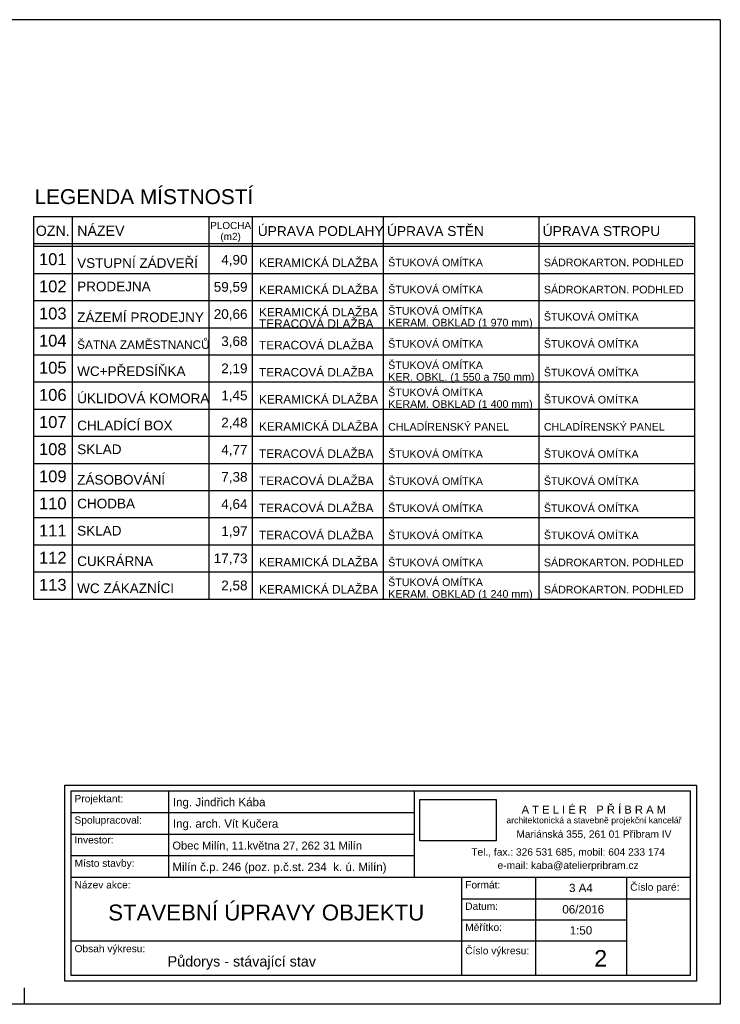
# Model space of a CAD drawing. Header units: millimetres. Extents: x -42769 to -13506, y 26197 to 41113.
# Tile 11 of 11: x -24078 to -13506, y 26197 to 41047. Entities that reach past the tile are written whole.
import ezdxf

# ---------------------------------------------------------------- set-up
doc = ezdxf.new("R2010")
doc.units = ezdxf.units.MM
doc.header["$MEASUREMENT"] = 0
doc.header["$XCLIPFRAME"] = 2
for name, color, linetype in [('2D - čáry.2D', 7, 'Continuous'), ('Elektro', 7, 'Continuous'), ('KANALIZACE', 7, 'Continuous'), ('KOTY', 7, 'Continuous'), ('Poznámky - texty.2D', 7, 'Continuous'), ('SLEPAK', 7, 'Continuous')]:
    doc.layers.add(name, color=color, linetype=linetype)
doc.styles.add('GENERATED_STYLE_1', font='arial.ttf')
doc.styles.add('GENERATED_STYLE_2', font='arial.ttf')
picture_1 = doc.add_image_def('image1.tif', size_in_pixel=(107, 58))

msp = doc.modelspace()

# ---------------------------------------------------------------- linework, layer by layer
at = {"linetype": 'Continuous'}
for p, q in [((-23869.1, 38079.3), (-23869.1, 32308.7)), ((-23869.1, 38079.3), (-20567.6, 38079.3)), ((-23288.2, 38079.3), (-23288.2, 32308.7)), ((-21221.9, 38079.3), (-21221.9, 32308.7)), ((-20567.6, 38079.3), (-20567.6, 32308.7)), ((-23869.1, 37670), (-20567.6, 37670)), ((-23869.1, 37629.1), (-20567.6, 37629.1)), ((-23869.1, 37219.8), (-20567.6, 37219.8)), ((-23869.1, 36810.5), (-20567.6, 36810.5)), ((-23869.1, 36401.2), (-20567.6, 36401.2)), ((-23869.1, 35991.9), (-20567.6, 35991.9)), ((-23869.1, 35582.7), (-20567.6, 35582.7)), ((-23869.1, 35173.4), (-20567.6, 35173.4)), ((-23869.1, 34764.1), (-20567.6, 34764.1)), ((-23869.1, 34354.8), (-20567.6, 34354.8)), ((-23869.1, 33945.5), (-20567.6, 33945.5)), ((-23869.1, 33536.2), (-20567.6, 33536.2)), ((-23869.1, 33126.9), (-20567.6, 33126.9)), ((-23869.1, 32717.7), (-20567.6, 32717.7)), ((-23869.1, 32308.7), (-20567.6, 32308.7))]:
    msp.add_line(p, q, dxfattribs=at)
at = {"layer": '2D - čáry.2D', "linetype": 'Continuous'}
for p, q in [((-20567.6, 38079.3), (-13896.3, 38079.3)), ((-18595, 38079.3), (-18595, 32308.7)), ((-16245.7, 38079.3), (-16245.7, 32308.7)), ((-13896.3, 38079.3), (-13896.3, 32308.7)), ((-13896.3, 38079.3), (-13896.3, 32308.7)), ((-20567.6, 37670), (-13896.3, 37670)), ((-20567.6, 37629.1), (-13896.3, 37629.1)), ((-20567.6, 37219.8), (-13896.3, 37219.8)), ((-20567.6, 36810.5), (-13896.3, 36810.5)), ((-20567.6, 36401.2), (-13896.3, 36401.2)), ((-20567.6, 35991.9), (-13896.3, 35991.9)), ((-20567.6, 35582.7), (-13896.3, 35582.7)), ((-20567.6, 35173.4), (-13896.3, 35173.4)), ((-20567.6, 34764.1), (-13896.3, 34764.1)), ((-20567.6, 34354.8), (-13896.3, 34354.8)), ((-20567.6, 33945.5), (-13896.3, 33945.5)), ((-20567.6, 33536.2), (-13896.3, 33536.2)), ((-20567.6, 33126.9), (-13896.3, 33126.9)), ((-20567.6, 32717.7), (-13896.3, 32717.7)), ((-20567.6, 32308.7), (-13896.3, 32308.7))]:
    msp.add_line(p, q, dxfattribs=at)
at = {"layer": 'KOTY', "linetype": 'Continuous', "flags": 128}
for points in [[(-23395.4, 29502.7), (-13865.4, 29502.7)], [(-23395.4, 26546.6), (-23395.4, 29502.7)], [(-13955.4, 29412.7), (-23305.4, 29412.7)], [(-23305.4, 29412.7), (-23305.4, 28115)], [(-21832.6, 29412.7), (-21832.6, 28115)], [(-18124.4, 29412.7), (-18124.4, 28115)], [(-13955.4, 26636.6), (-13955.4, 29412.7)], [(-13865.4, 29502.7), (-13865.4, 26546.6)], [(-23305.4, 29088.2), (-18124.4, 29088.2)], [(-23305.4, 28763.8), (-18124.4, 28763.8)], [(-23305.4, 28439.4), (-18124.4, 28439.4)], [(-23305.4, 28115), (-23305.4, 26636.6)], [(-23305.4, 28115), (-17410, 28115)], [(-17410, 28115), (-13955.4, 28115)], [(-17410, 28115), (-17410, 26636.6)], [(-16296.2, 28115), (-16296.2, 26636.6)], [(-14920.6, 28115), (-14920.6, 26636.6)], [(-17410, 27785.6), (-13955.4, 27785.6)], [(-17410, 27468.6), (-14922.6, 27468.6)], [(-23305.4, 27151.6), (-14920.6, 27151.6)], [(-23305.4, 26636.6), (-17410, 26636.6)], [(-17410, 26636.6), (-13955.4, 26636.6)], [(-13865.4, 26546.6), (-23395.4, 26546.6)]]:
    msp.add_lwpolyline(points, dxfattribs=at)
at = {"layer": 'SLEPAK', "linetype": 'Continuous', "flags": 128}
for points in [[(-13505.7, 41046.6), (-42768.6, 41046.6)], [(-13505.7, 41046.6), (-13505.7, 26196.6)], [(-24005.7, 26196.6), (-24005.7, 26446.6)], [(-13505.7, 26196.6), (-42768.6, 26196.6)]]:
    msp.add_lwpolyline(points, dxfattribs=at)

# ---------------------------------------------------------------- texts
at = {"linetype": 'Continuous'}
for s, insert, char_height, attachment_point, style in [('{LEGENDA MÍSTNOSTÍ}', (-23853.8, 38261.8), 225, 7, 'GENERATED_STYLE_2'), ('{NÁZEV}', (-23210.1, 37786.6), 153.45, 7, 'GENERATED_STYLE_2'), ('{OZN.}', (-23578.6, 37784.1), 153.45, 8, 'GENERATED_STYLE_2'), ('{101}', (-23578.6, 37342.2), 179.03, 8, 'GENERATED_STYLE_2'), ('{VSTUPNÍ ZÁDVEŘÍ}', (-23210.1, 37301.5), 145.778, 7, 'GENERATED_STYLE_1'), ('{  4,90}', (-20894.7, 37325.6), 145.78, 8, 'GENERATED_STYLE_1'), ('{102}', (-23578.6, 36932.9), 179.03, 8, 'GENERATED_STYLE_2'), ('{PRODEJNA}', (-23210.1, 36948.2), 145.78, 7, 'GENERATED_STYLE_1'), ('{59,59}', (-20894.7, 36916.3), 145.78, 8, 'GENERATED_STYLE_1'), ('{103}', (-23578.6, 36523.6), 179.03, 8, 'GENERATED_STYLE_2'), ('{ZÁZEMÍ PRODEJNY}', (-23210.1, 36482.9), 145.778, 7, 'GENERATED_STYLE_1'), ('{20,66}', (-20894.7, 36507), 145.78, 8, 'GENERATED_STYLE_1'), ('{104}', (-23578.6, 36114.4), 179.03, 8, 'GENERATED_STYLE_2'), ('{ŠATNA ZAMĚSTNANCŮ}', (-23210.1, 36079.9), 127.5, 7, 'GENERATED_STYLE_1'), ('{  3,68}', (-20894.7, 36097.7), 145.78, 8, 'GENERATED_STYLE_1'), ('{105}', (-23578.6, 35705.1), 179.03, 8, 'GENERATED_STYLE_2'), ('{WC+PŘEDSÍŇKA}', (-23210.1, 35670.4), 145.778, 7, 'GENERATED_STYLE_1'), ('{  2,19}', (-20894.7, 35688.4), 145.78, 8, 'GENERATED_STYLE_1'), ('{106}', (-23578.6, 35295.8), 179.03, 8, 'GENERATED_STYLE_2'), ('{ÚKLIDOVÁ KOMORA}', (-23210.1, 35260.9), 146, 7, 'GENERATED_STYLE_1'), ('{  1,45}', (-20894.7, 35279.1), 145.78, 8, 'GENERATED_STYLE_1'), ('{107}', (-23578.6, 34886.5), 179.03, 8, 'GENERATED_STYLE_2'), ('{CHLADÍCÍ BOX}', (-23210.1, 34851.6), 146, 7, 'GENERATED_STYLE_1'), ('{  2,48}', (-20894.7, 34869.9), 145.78, 8, 'GENERATED_STYLE_1'), ('{108}', (-23578.6, 34477.1), 179.03, 8, 'GENERATED_STYLE_2'), ('{SKLAD}', (-23210.1, 34492.4), 146, 7, 'GENERATED_STYLE_1'), ('{  4,77}', (-20894.7, 34460.6), 145.78, 8, 'GENERATED_STYLE_1'), ('{109}', (-23578.6, 34067.8), 179.03, 8, 'GENERATED_STYLE_2'), ('{ZÁSOBOVÁNÍ}', (-23210.1, 34033), 146, 7, 'GENERATED_STYLE_1'), ('{  7,38}', (-20894.7, 34051.3), 145.78, 8, 'GENERATED_STYLE_1'), ('{110}', (-23578.6, 33658.6), 179.03, 8, 'GENERATED_STYLE_2'), ('{CHODBA}', (-23210.1, 33673.8), 146, 7, 'GENERATED_STYLE_1'), ('{  4,64}', (-20894.7, 33642), 145.78, 8, 'GENERATED_STYLE_1'), ('{111}', (-23578.6, 33252.3), 179.03, 8, 'GENERATED_STYLE_2'), ('{SKLAD}', (-23210.1, 33264.5), 146, 7, 'GENERATED_STYLE_1'), ('{  1,97}', (-20894.7, 33232.7), 145.78, 8, 'GENERATED_STYLE_1'), ('{112}', (-23578.6, 32843), 179.03, 8, 'GENERATED_STYLE_2'), ('{CUKRÁRNA}', (-23210.1, 32805.2), 146, 7, 'GENERATED_STYLE_1'), ('{17,73}', (-20894.7, 32823.4), 145.78, 8, 'GENERATED_STYLE_1'), ('{113}', (-23578.6, 32431.1), 179.03, 8, 'GENERATED_STYLE_2'), ('{WC ZÁKAZNÍCI}', (-23210.1, 32396.2), 146, 7, 'GENERATED_STYLE_1'), ('{  2,58}', (-20894.7, 32414.4), 145.78, 8, 'GENERATED_STYLE_1')]:
    msp.add_mtext(s, dxfattribs=dict(at, insert=insert, char_height=char_height, attachment_point=attachment_point, style=style))
at = {"linetype": 'Continuous', "insert": (-20894.9, 37691.6), "char_height": 107.42, "width": 745.997, "attachment_point": 8, "line_spacing_factor": 0.92221, "style": 'GENERATED_STYLE_2'}
msp.add_mtext('{PLOCHA\\P(m2)}', dxfattribs=at)
at = {"layer": 'Elektro', "linetype": 'Continuous', "insert": (-15408.1, 26764.9), "char_height": 250, "attachment_point": 7, "style": 'GENERATED_STYLE_2'}
msp.add_mtext('{2}', dxfattribs=at)
at = {"layer": 'KANALIZACE', "linetype": 'Continuous'}
for s, insert, char_height, attachment_point, style in [('{Obec Milín, 11.května 27, 262 31 Milín}', (-21773.2, 28508.6), 120, 7, 'GENERATED_STYLE_1'), ('{Milín č.p. 246 (poz. p.č.st. 234  k. ú. Milín)}', (-21773.2, 28168), 125, 7, 'GENERATED_STYLE_1'), ('{STAVEBNÍ ÚPRAVY OBJEKTU}', (-20357.7, 27457.7), 240, 8, 'GENERATED_STYLE_2'), ('{06/2016}', (-15889.6, 27564.9), 125, 7, 'GENERATED_STYLE_1')]:
    msp.add_mtext(s, dxfattribs=dict(at, insert=insert, char_height=char_height, attachment_point=attachment_point, style=style))
at = {"layer": 'KOTY', "linetype": 'Continuous', "style": 'GENERATED_STYLE_1'}
for s, insert, char_height, attachment_point in [('{Projektant:}', (-23250.4, 29210.3), 110, 7), ('{Ing. Jindřich Kába}', (-21766.6, 29146.5), 125, 7), ('{A T E L I É R   P Ř Í B R A M}', (-15414.5, 29072.3), 121, 8), ('{Spolupracoval:}', (-23250.4, 28887.6), 110, 7), ('{Ing. arch. Vít Kučera}', (-21766.6, 28822.1), 125, 7), ('{architektonická a stavebně projekční kancelář}', (-15413.1, 28898.2), 93.5, 8), ('{Mariánská 355, 261 01 Příbram IV}', (-15413.1, 28688.2), 110, 8), ('{Investor:}', (-23250.4, 28620.8), 110, 7), ('{Tel., fax.: 326 531 685, mobil: 604 233 174}', (-15802.9, 28418.6), 110, 8), ('{Místo stavby:}', (-23250.4, 28237), 110, 7), ('{e-mail: kaba@atelierpribram.cz}', (-15802.9, 28205), 110, 8), ('{Název akce:}', (-23250.4, 27942.6), 110, 7), ('{Formát:}', (-17355, 27942.6), 110, 7), ('{3 A4}', (-15609.2, 27888), 125, 8), ('{Číslo paré:}', (-14865.6, 27876.7), 110, 7), ('{Datum:}', (-17355, 27619.4), 110, 7), ('{Měřítko:}', (-17355, 27302.4), 110, 7), ('{1:50}', (-15609.2, 27247.9), 125, 8), ('{Obsah výkresu:}', (-23250.4, 26949.3), 110, 7), ('{Číslo výkresu:}', (-17355, 26917.7), 110, 7), ('{Půdorys - stávající stav}', (-21845.2, 26720.1), 155, 7)]:
    msp.add_mtext(s, dxfattribs=dict(at, insert=insert, char_height=char_height, attachment_point=attachment_point))
at = {"layer": 'Poznámky - texty.2D', "linetype": 'Continuous', "attachment_point": 7}
for s, insert, char_height, style in [('{ÚPRAVA PODLAHY}', (-20485.2, 37782.4), 148.335, 'GENERATED_STYLE_2'), ('{ÚPRAVA STĚN}', (-18535.4, 37782.3), 148.335, 'GENERATED_STYLE_2'), ('{ÚPRAVA STROPU}', (-16186.1, 37782.3), 148.335, 'GENERATED_STYLE_2'), ('{KERAMICKÁ DLAŽBA}', (-20466.8, 37315.5), 127.875, 'GENERATED_STYLE_1'), ('{ŠTUKOVÁ OMÍTKA}', (-18517, 37325.8), 115.088, 'GENERATED_STYLE_1'), ('{SÁDROKARTON. PODHLED}', (-16167.6, 37325.8), 115.088, 'GENERATED_STYLE_1'), ('{KERAMICKÁ DLAŽBA}', (-20466.8, 36906.5), 127.875, 'GENERATED_STYLE_1'), ('{ŠTUKOVÁ OMÍTKA}', (-18517, 36916.8), 115.088, 'GENERATED_STYLE_1'), ('{SÁDROKARTON. PODHLED}', (-16167.6, 36916.8), 115.088, 'GENERATED_STYLE_1'), ('{ŠTUKOVÁ OMÍTKA}', (-16167.6, 36507.5), 115.088, 'GENERATED_STYLE_1'), ('{TERACOVÁ DLAŽBA}', (-20466.8, 36073.1), 127.875, 'GENERATED_STYLE_1'), ('{ŠTUKOVÁ OMÍTKA}', (-18517, 36098.2), 115.088, 'GENERATED_STYLE_1'), ('{ŠTUKOVÁ OMÍTKA}', (-16167.6, 36098.2), 115.088, 'GENERATED_STYLE_1'), ('{TERACOVÁ DLAŽBA}', (-20466.8, 35663.8), 127.875, 'GENERATED_STYLE_1'), ('{ŠTUKOVÁ OMÍTKA}', (-16167.6, 35665.7), 115.088, 'GENERATED_STYLE_1'), ('{KERAMICKÁ DLAŽBA}', (-20466.8, 35255.3), 127.875, 'GENERATED_STYLE_1'), ('{ŠTUKOVÁ OMÍTKA}', (-16167.6, 35256.7), 115.088, 'GENERATED_STYLE_1'), ('{KERAMICKÁ DLAŽBA}', (-20466.8, 34846.1), 127.875, 'GENERATED_STYLE_1'), ('{CHLADÍRENSKÝ PANEL}', (-18517, 34847.4), 115.088, 'GENERATED_STYLE_1'), ('{CHLADÍRENSKÝ PANEL}', (-16167.6, 34847.4), 115.088, 'GENERATED_STYLE_1'), ('{TERACOVÁ DLAŽBA}', (-20466.8, 34435.9), 127.875, 'GENERATED_STYLE_1'), ('{ŠTUKOVÁ OMÍTKA}', (-18517, 34437.3), 115.088, 'GENERATED_STYLE_1'), ('{ŠTUKOVÁ OMÍTKA}', (-16167.6, 34437.3), 115.088, 'GENERATED_STYLE_1'), ('{TERACOVÁ DLAŽBA}', (-20466.8, 34026.9), 127.875, 'GENERATED_STYLE_1'), ('{ŠTUKOVÁ OMÍTKA}', (-18517, 34028.3), 115.088, 'GENERATED_STYLE_1'), ('{ŠTUKOVÁ OMÍTKA}', (-16167.6, 34028.3), 115.088, 'GENERATED_STYLE_1'), ('{TERACOVÁ DLAŽBA}', (-20466.8, 33617.9), 127.875, 'GENERATED_STYLE_1'), ('{ŠTUKOVÁ OMÍTKA}', (-18517, 33619.3), 115.088, 'GENERATED_STYLE_1'), ('{ŠTUKOVÁ OMÍTKA}', (-16167.6, 33619.3), 115.088, 'GENERATED_STYLE_1'), ('{TERACOVÁ DLAŽBA}', (-20466.8, 33208.9), 127.875, 'GENERATED_STYLE_1'), ('{ŠTUKOVÁ OMÍTKA}', (-18517, 33210.3), 115.088, 'GENERATED_STYLE_1'), ('{ŠTUKOVÁ OMÍTKA}', (-16167.6, 33210.3), 115.088, 'GENERATED_STYLE_1'), ('{KERAMICKÁ DLAŽBA}', (-20466.8, 32799.6), 127.875, 'GENERATED_STYLE_1'), ('{ŠTUKOVÁ OMÍTKA}', (-18517, 32801), 115.088, 'GENERATED_STYLE_1'), ('{SÁDROKARTON. PODHLED}', (-16167.6, 32801), 115.088, 'GENERATED_STYLE_1'), ('{KERAMICKÁ DLAŽBA}', (-20466.8, 32390.6), 127.875, 'GENERATED_STYLE_1'), ('{SÁDROKARTON. PODHLED}', (-16167.6, 32392), 115.088, 'GENERATED_STYLE_1')]:
    msp.add_mtext(s, dxfattribs=dict(at, insert=insert, char_height=char_height, style=style))
at = {"layer": 'Poznámky - texty.2D', "linetype": 'Continuous', "width": 2311.449, "attachment_point": 7, "style": 'GENERATED_STYLE_1'}
for s, insert, char_height, line_spacing_factor in [('{KERAMICKÁ DLAŽBA\\PTERACOVÁ DLAŽBA}', (-20466.8, 36396.8), 127.875, 0.809296), ('{ŠTUKOVÁ OMÍTKA\\PKERAM. OBKLAD (1 970 mm)}', (-18517, 36385.8), 115.088, 0.918161), ('{ŠTUKOVÁ OMÍTKA\\PKER. OBKL. (1 550 a 750 mm)}', (-18517, 35566.9), 115.088, 0.918161), ('{ŠTUKOVÁ OMÍTKA\\PKERAM. OBKLAD (1 400 mm)}', (-18517, 35157.9), 115.088, 0.918161), ('{ŠTUKOVÁ OMÍTKA\\PKERAM. OBKLAD (1 240 mm)}', (-18517, 32293.2), 115.088, 0.918161)]:
    msp.add_mtext(s, dxfattribs=dict(at, insert=insert, char_height=char_height, line_spacing_factor=line_spacing_factor))

# ---------------------------------------------------------------- pictures from other files: only their frames are drawn
at = {"layer": 'KOTY', "linetype": 'Continuous'}
image = msp.add_image(picture_1, insert=(-18038.1, 28662.7), size_in_units=(1149.8, 623.3), dxfattribs=at)
image.set_boundary_path([(-0.5, -0.5), (106.5, 57.5)])

doc.saveas('drawing.dxf')
